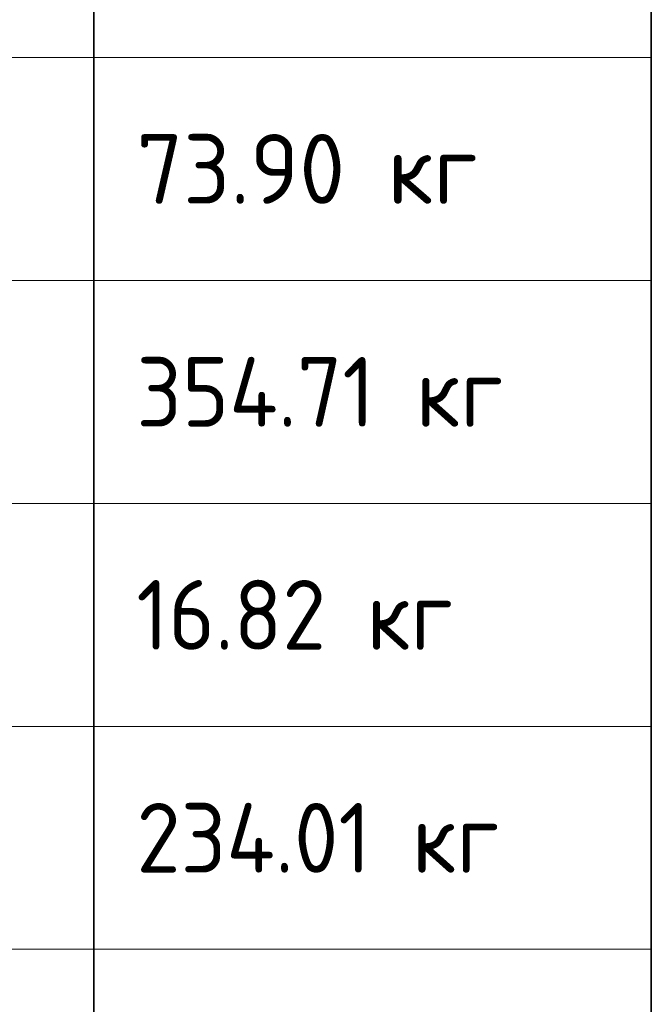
# Model space of a CAD drawing. Header units: metres. Extents: x -38 to 98, y -15 to 19.
# Tile 62 of 64: x 83.89 to 86.16, y 4.94 to 8.48. Entities that reach past the tile are written whole.
import ezdxf

# ---------------------------------------------------------------- set-up
doc = ezdxf.new("R2010")
doc.units = ezdxf.units.M
doc.styles.add('ISOCPEUR', font='txt')

msp = doc.modelspace()

# ---------------------------------------------------------------- linework, layer by layer
at = {"color": 7, "linetype": 'Continuous', "lineweight": 35, "transparency": 33554687}
for p, q in [((84.1585, 9.1419), (84.1585, 8.3419)), ((86.1585, 9.1419), (86.1585, 8.3419)), ((84.1585, 8.3419), (84.1585, 7.5419)), ((86.1585, 8.3419), (86.1585, 7.5419)), ((84.1585, 7.5419), (84.1585, 6.7419)), ((86.1585, 7.5419), (86.1585, 6.7419)), ((84.1585, 6.7419), (84.1585, 5.9419)), ((86.1585, 6.7419), (86.1585, 5.9419)), ((84.1585, 5.9419), (84.1585, 5.1419)), ((86.1585, 5.9419), (86.1585, 5.1419)), ((84.1585, 5.1419), (84.1585, 4.3419)), ((86.1585, 5.1419), (86.1585, 4.3419))]:
    msp.add_line(p, q, dxfattribs=at)
at = {"color": 7, "linetype": 'Continuous', "lineweight": 13, "transparency": 33554687}
for p, q in [((86.1585, 8.3419), (67.6585, 8.3419)), ((86.1585, 7.5419), (67.6585, 7.5419)), ((86.1585, 6.7419), (67.6585, 6.7419)), ((86.1585, 5.9419), (67.6585, 5.9419)), ((86.1585, 5.1419), (67.6585, 5.1419))]:
    msp.add_line(p, q, dxfattribs=at)

# ---------------------------------------------------------------- texts
at = {"color": 7, "linetype": 'Continuous', "lineweight": 35, "transparency": 33554687, "char_height": 0.25, "attachment_point": 7, "style": 'ISOCPEUR'}
for s, insert, width in [('\\W0.96;73.90 кг', (84.311, 7.8169), 1.394319), ('\\W0.93;354.71 кг', (84.311, 7.0169), 1.5409), ('\\W0.92;16.82 кг', (84.311, 6.2169), 1.339754), ('\\W0.93;234.01 кг', (84.311, 5.4169), 1.5409)]:
    msp.add_mtext(s, dxfattribs=dict(at, insert=insert, width=width))

doc.saveas('drawing.dxf')
